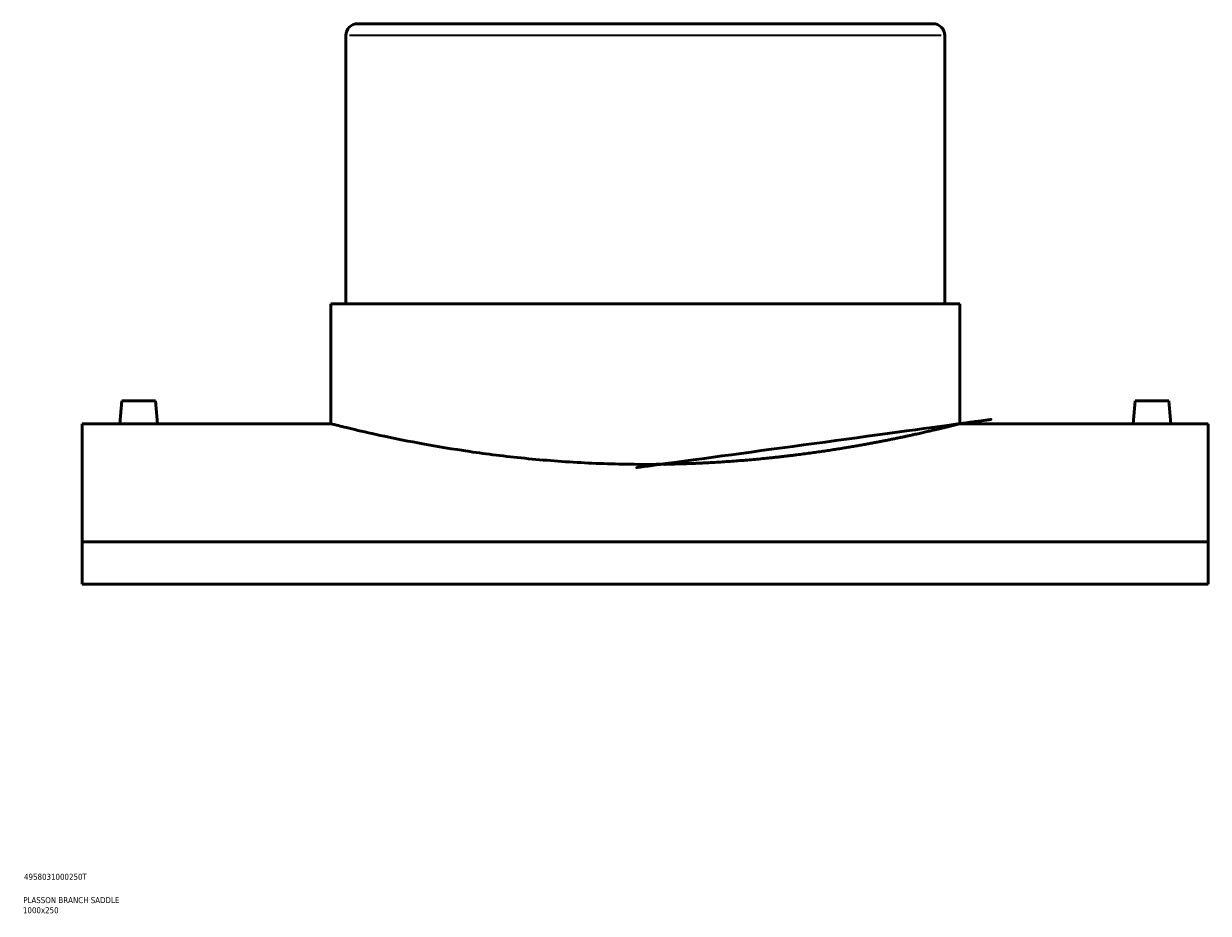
# Model space of a CAD drawing. Header units: millimetres. Extents: x -309 to 1514, y -732 to 1065.
# Tile 5 of 6: x 855 to 1349, y 79 to 451. Entities that reach past the tile are written whole.
import ezdxf

# ---------------------------------------------------------------- set-up
doc = ezdxf.new("R2010")
doc.units = ezdxf.units.MM
for name, color, linetype, lineweight in [('Title (ISO)', 7, 'Continuous', 50), ('Visible (ANSI)', 7, 'Continuous', 50), ('Visible Narrow (ANSI)', 7, 'Continuous', 35)]:
    doc.layers.add(name, color=color, linetype=linetype, lineweight=lineweight)
doc.styles.add('Note Text (ISO)', font='tahoma.ttf')

# ---------------------------------------------------------------- blocks, each defined once
blk = doc.blocks.new('Title Blocks ISO')
at = {"layer": 'Title (ISO)', "color": 232, "true_color": 0xca0064, "style": 'Note Text (ISO)'}
for tag, p in [('PART_NUMBER_001', (34.15585882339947, 73.12990756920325)), ('DESCRIPTION_001', (33.83688029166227, 63.39776635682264)), ('DESCRIPTION_002', (33.71095685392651, 59.17905135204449))]:
    blk.add_attdef(tag, p, '', height=2.5, dxfattribs=at)

msp = doc.modelspace()

# ---------------------------------------------------------------- linework, layer by layer
at = {"layer": 'Visible (ANSI)'}
for p, q in [((994.4637465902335, 450.5182706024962), (1234.463746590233, 450.5182706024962)), ((989.4637465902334, 445.5182706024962), (989.4637465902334, 333.6182706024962)), ((1239.463746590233, 445.5182706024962), (1239.463746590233, 333.6182706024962)), ((983.2137465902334, 333.6182706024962), (1245.713746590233, 333.6182706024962)), ((983.2137465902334, 333.6182706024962), (983.2137465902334, 283.5182706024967)), ((1245.713746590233, 333.6182706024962), (1245.713746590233, 283.5182706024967)), ((895.9637465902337, 293.1182706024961), (895.1238554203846, 283.5182706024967)), ((895.9637465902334, 293.1182706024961), (909.9637465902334, 293.1182706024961)), ((909.9637465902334, 293.1182706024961), (910.8036377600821, 283.5182706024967)), ((1318.963746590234, 293.1182706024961), (1318.123855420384, 283.5182706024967)), ((1332.963746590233, 293.1182706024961), (1318.963746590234, 293.1182706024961)), ((1332.963746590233, 293.1182706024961), (1333.803637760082, 283.5182706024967)), ((879.4637465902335, 283.5182706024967), (879.4637465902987, 234.2687392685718)), ((895.1238554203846, 283.5182706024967), (879.4637465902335, 283.5182706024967)), ((983.2137465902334, 283.5182706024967), (910.8036377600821, 283.5182706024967)), ((1318.123855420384, 283.5182706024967), (1245.713746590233, 283.5182706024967)), ((1349.463746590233, 283.5182706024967), (1333.803637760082, 283.5182706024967)), ((1349.463746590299, 234.2687392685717), (1349.463746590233, 283.5182706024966)), ((1349.463746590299, 234.2687392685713), (879.4637465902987, 234.2687392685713)), ((879.4637465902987, 216.51715701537), (879.4637465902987, 234.2687392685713)), ((1349.463746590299, 234.2687392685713), (1349.463746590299, 216.51715701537)), ((879.4637465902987, 216.51715701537), (1349.463746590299, 216.51715701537))]:
    msp.add_line(p, q, dxfattribs=at)
for centre, start, end in [((994.4637465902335, 445.5182706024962), 90, 180), ((1234.463746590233, 445.5182706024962), 0, 90)]:
    msp.add_arc(centre, 5, start, end, dxfattribs=at)
for points, knots in [([(1245.713746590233, 283.5182706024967), (1245.713746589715, 283.518270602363), (1244.917821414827, 283.3138591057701), (1241.578292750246, 282.4793675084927), (1239.035526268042, 281.8498182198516), (1232.326797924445, 280.2662706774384), (1228.155506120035, 279.3123192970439), (1218.531015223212, 277.2606844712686), (1213.077139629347, 276.164965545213), (1201.465011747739, 274.0417837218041), (1194.9039320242, 272.9389234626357), (1180.606570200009, 270.861380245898), (1172.870461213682, 269.8888268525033), (1156.713432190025, 268.2675780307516), (1148.278947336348, 267.6192304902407), (1131.294195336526, 266.7584595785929), (1122.743724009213, 266.546764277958), (1114.463746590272, 266.546764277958)], [59.61136166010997, 59.61136166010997, 59.61136166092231, 59.61136166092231, 62.09498190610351, 62.09498190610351, 64.57860215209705, 64.57860215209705, 67.0622223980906, 67.0622223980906, 69.54584264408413, 69.54584264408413, 72.02983586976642, 72.02983586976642, 74.51382909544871, 74.51382909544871, 76.997822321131, 76.997822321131, 79.4818155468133, 79.4818155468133, 79.4818155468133, 79.4818155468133]), ([(902.9637465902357, 283.4586298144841), (901.9789338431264, 283.4586298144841), (900.9285653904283, 283.4617436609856), (898.9965809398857, 283.4729965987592), (898.1149620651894, 283.480974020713), (896.7231171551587, 283.4959510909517), (896.1200594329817, 283.5039222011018), (895.3204300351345, 283.5151623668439), (895.1238554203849, 283.5182706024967), (895.1238554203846, 283.5182706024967)], [0, 0, 0, 0, 0.2954438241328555, 0.2954438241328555, 0.590887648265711, 0.590887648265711, 0.8862866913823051, 0.8862866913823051, 1.181685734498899, 1.181685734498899, 1.181685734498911, 1.181685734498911]), ([(910.8036377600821, 283.5182706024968), (910.8036377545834, 283.5182706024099), (910.6070631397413, 283.5151623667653), (909.8074337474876, 283.5039222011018), (909.2043760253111, 283.4959510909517), (907.8125311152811, 283.480974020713), (906.9309122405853, 283.4729965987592), (904.9989277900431, 283.4617436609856), (903.9485593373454, 283.4586298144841), (902.9637465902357, 283.4586298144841)], [3.54505720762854, 3.54505720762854, 3.54505720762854, 3.54505720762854, 3.840456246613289, 3.840456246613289, 4.135855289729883, 4.135855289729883, 4.431299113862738, 4.431299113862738, 4.726742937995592, 4.726742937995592, 4.726742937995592, 4.726742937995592]), ([(1114.463746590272, 266.546764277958), (1106.183769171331, 266.546764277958), (1097.633297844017, 266.7584595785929), (1080.648545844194, 267.6192304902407), (1072.214060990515, 268.2675780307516), (1056.057031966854, 269.8888268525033), (1048.320922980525, 270.8613802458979), (1034.023561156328, 272.9389234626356), (1027.462481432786, 274.0417837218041), (1015.850353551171, 276.164965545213), (1010.396477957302, 277.2606844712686), (1000.77198706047, 279.3123192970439), (996.6006952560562, 280.2662706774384), (989.8919669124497, 281.8498182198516), (987.3492004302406, 282.4793675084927), (984.0096717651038, 283.3138591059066), (983.2137465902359, 283.5182706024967), (983.2137465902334, 283.5182706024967)], [0, 0, 0, 0, 2.48399322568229, 2.48399322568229, 4.967986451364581, 4.967986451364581, 7.451979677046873, 7.451979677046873, 9.935972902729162, 9.935972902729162, 12.4195931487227, 12.4195931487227, 14.90321339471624, 14.90321339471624, 17.38683364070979, 17.38683364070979, 19.87045388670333, 19.87045388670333, 19.87045388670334, 19.87045388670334]), ([(1325.963746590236, 283.4586298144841), (1324.978933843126, 283.4586298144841), (1323.928565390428, 283.4617436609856), (1321.996580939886, 283.4729965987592), (1321.114962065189, 283.480974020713), (1319.723117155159, 283.4959510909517), (1319.120059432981, 283.5039222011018), (1318.320430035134, 283.5151623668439), (1318.123855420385, 283.5182706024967), (1318.123855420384, 283.5182706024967)], [2.363371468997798, 2.363371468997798, 2.363371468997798, 2.363371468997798, 2.658815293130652, 2.658815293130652, 2.954259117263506, 2.954259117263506, 3.2496581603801, 3.2496581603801, 3.545057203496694, 3.545057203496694, 3.545057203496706, 3.545057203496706]), ([(1333.803637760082, 283.5182706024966), (1333.803637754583, 283.5182706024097), (1333.607063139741, 283.5151623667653), (1332.807433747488, 283.5039222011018), (1332.204376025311, 283.4959510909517), (1330.812531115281, 283.480974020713), (1329.930912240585, 283.4729965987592), (1327.998927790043, 283.4617436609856), (1326.948559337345, 283.4586298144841), (1325.963746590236, 283.4586298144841)], [5.908428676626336, 5.908428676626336, 5.908428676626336, 5.908428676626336, 6.203827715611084, 6.203827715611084, 6.499226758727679, 6.499226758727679, 6.794670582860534, 6.794670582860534, 7.090114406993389, 7.090114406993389, 7.090114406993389, 7.090114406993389])]:
    msp.add_open_spline(points, degree=3, knots=knots, dxfattribs=at)
at = {"layer": 'Visible Narrow (ANSI)'}
msp.add_line((1237.924789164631, 445.5182706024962), (991.0027040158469, 445.5182706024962), dxfattribs=at)

# ---------------------------------------------------------------- block references
msp.add_blockref('Title Blocks ISO', (821, 20)).add_auto_attribs({'PART_NUMBER_001': '4958031000250T', 'DESCRIPTION_001': 'PLASSON BRANCH SADDLE', 'DESCRIPTION_002': '1000x250'})

doc.saveas('drawing.dxf')
